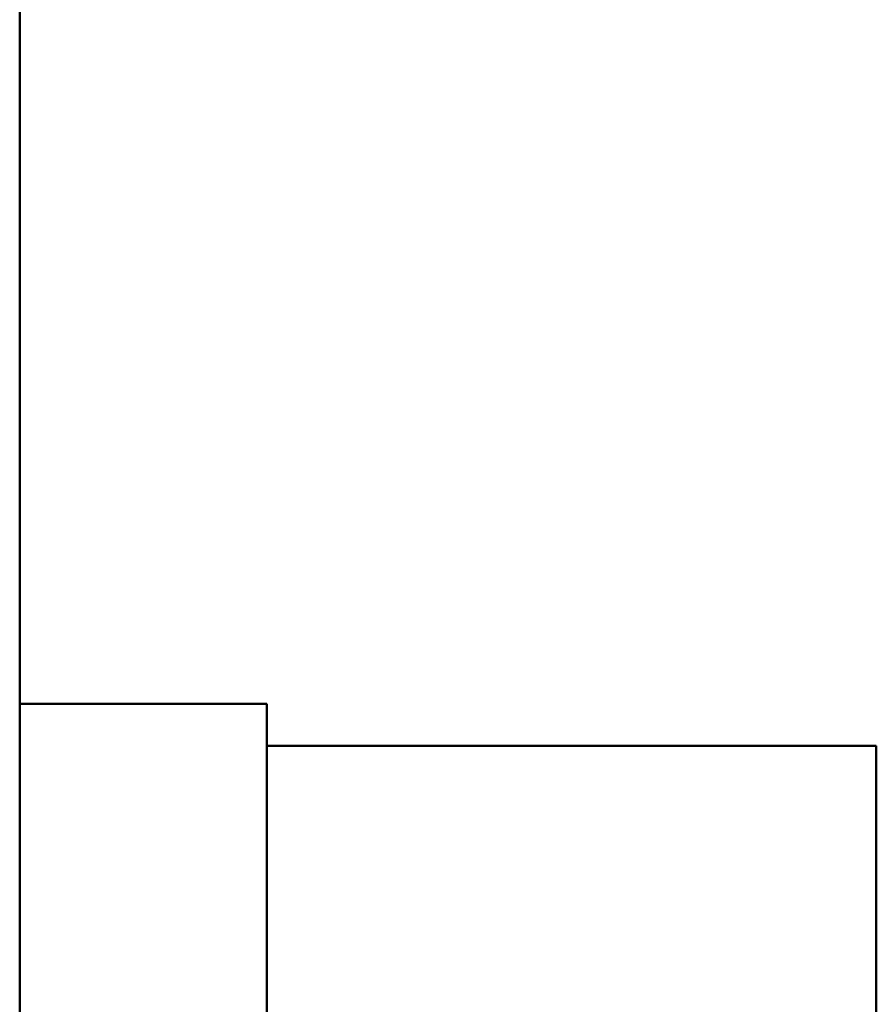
# Model space of a CAD drawing. Header units: inches. Extents: x 1 to 203, y 4 to 128.
# Tile 25 of 127: x 56.241 to 57.056, y 82.466 to 83.402. Entities that reach past the tile are written whole.
import ezdxf

# ---------------------------------------------------------------- set-up
doc = ezdxf.new("R2010")
doc.units = ezdxf.units.IN
doc.header["$LTSCALE"] = 6
doc.header["$MEASUREMENT"] = 0
doc.layers.add('Visible (ANSI)', color=7, linetype='Continuous', lineweight=50)

msp = doc.modelspace()

# ---------------------------------------------------------------- linework, layer by layer
at = {"layer": 'Visible (ANSI)'}
for p, q in [((56.24062, 115.35017), (56.24062, 43.10033)), ((56.47593, 82.7515), (56.24062, 82.7515)), ((56.47593, 82.7515), (56.47593, 81.7515)), ((57.05593, 82.7115), (56.47593, 82.7115)), ((57.05593, 80.7915), (57.05593, 82.7115))]:
    msp.add_line(p, q, dxfattribs=at)

doc.saveas('drawing.dxf')
